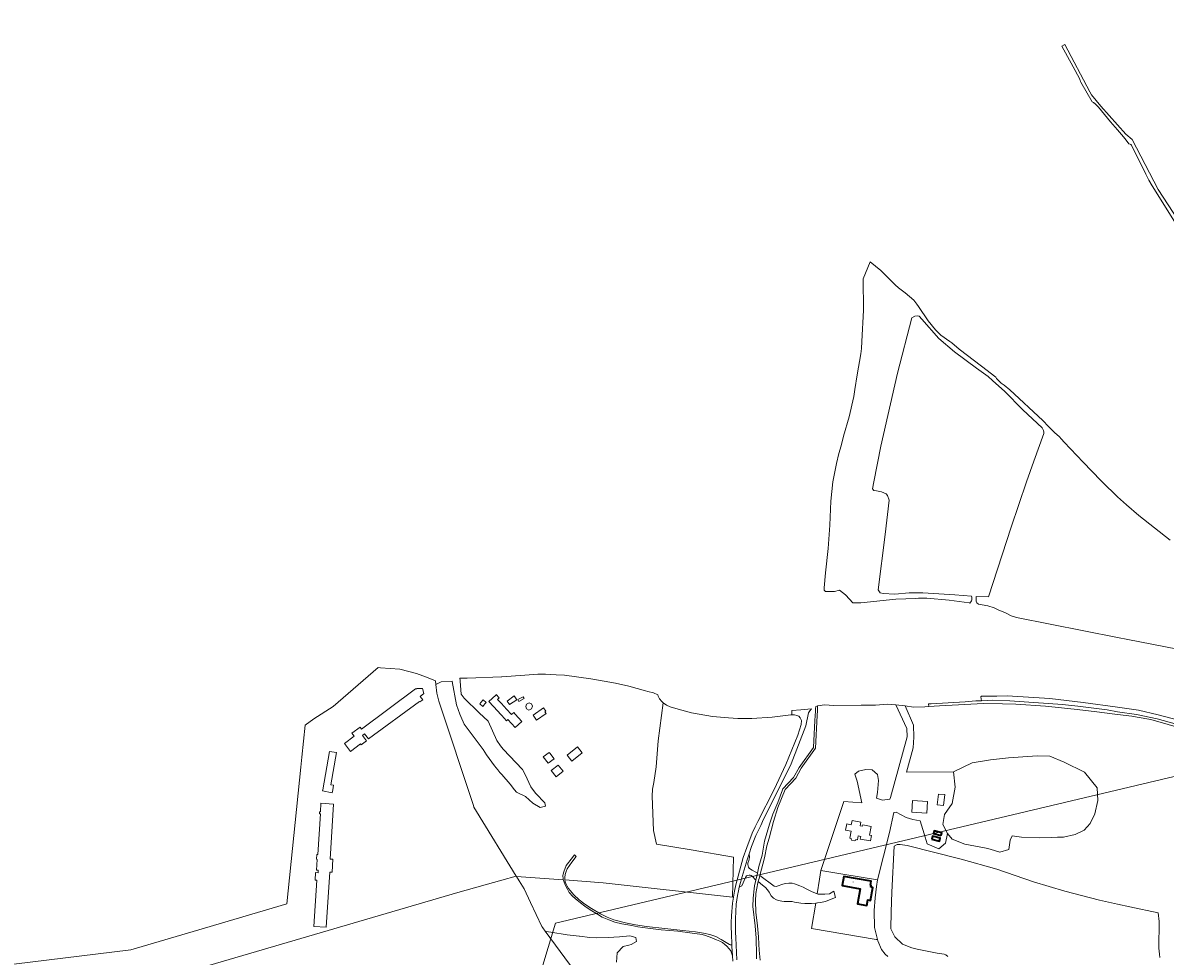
# Model space of a CAD drawing. Header units: metres. Extents: x 140853 to 145288, y 474558 to 480269.
# Tile 205 of 256: x 142611 to 143539, y 479115 to 479873. Entities that reach past the tile are written whole.
import ezdxf
from ezdxf.enums import TextEntityAlignment as Align

# ---------------------------------------------------------------- set-up
doc = ezdxf.new("R2010")
doc.units = ezdxf.units.M
doc.header["$MEASUREMENT"] = 0
for name, color, linetype, lineweight in [('B-WE-GR-BOS_GEMENGD-G', 40, 'Continuous', 13), ('B-WE-GR-BOS_LOOF-G', 40, 'Continuous', 13), ('B-WE-GR-BOS_NAALD-G', 40, 'Continuous', 13), ('B-WE-GR-GRAS_KRUIDENRIJK-G', 80, 'Continuous', 18), ('B-WE-GR-GROENVOORZIENING-G', 80, 'Continuous', 18), ('B-WE-GR-HOUTOPSTAND_LOOF-G', 40, 'Continuous', 13), ('B-WE-OG-BEBOUWING-G', 7, 'Continuous', 35), ('B-WE-OG-BEBOUWING_HUISNUMMER-T18', 10, 'Continuous', 18), ('B-WE-OG-HULPLIJN-G', 50, 'Continuous', 18), ('B-WE-OG-TERREIN_ERF-G', 7, 'Continuous', 18), ('B-WE-OG-TERREIN_ONBEGROEID-G', 7, 'Continuous', 18), ('B-WE-VH-ONVERHARD-G', 252, 'Continuous', 18), ('B-WE-VH-VERHARDING_ASFALT-G', 252, 'Continuous', 18), ('B-WE-VH-VERHARDING_HALFVERHARDING-G', 252, 'Continuous', 18), ('B-WE-VH-VERHARDING_OPEN-G', 252, 'Continuous', 18)]:
    doc.layers.add(name, color=color, linetype=linetype, lineweight=lineweight)
doc.styles.add('NLCS-ISO', font='txt')

msp = doc.modelspace()

# ---------------------------------------------------------------- linework, layer by layer
at = {"layer": 'B-WE-GR-BOS_GEMENGD-G', "ltscale": 0.2, "flags": 128}
for points in [[(143542.766, 479452.644), (143517.185, 479472.659), (143507.259, 479481.299), (143500, 479487.937), (143487.351, 479500), (143486.361, 479501.197), (143472.041, 479515.923), (143456.666, 479532.366), (143454.33, 479534.698), (143452.544, 479536.742), (143449.096, 479539.891), (143443.982, 479544.836), (143439.379, 479549.832), (143412.57, 479574.809), (143407.819, 479578.605), (143406.276, 479579.7), (143405.335, 479580.188), (143401.796, 479583.92), (143401.782, 479584.017), (143401.212, 479584.905), (143389.597, 479594.059), (143371.292, 479607.805), (143365.458, 479612.958), (143363.816, 479613.973), (143356.553, 479619.112), (143352.252, 479623.47), (143346.323, 479630.811), (143338.263, 479642.366), (143337.118, 479644.273), (143334.539, 479647.574), (143327.655, 479653.535), (143322.097, 479657.549), (143319.381, 479660.001), (143307.843, 479671.738), (143299.02, 479678.587), (143293.481, 479665.002), (143293.585, 479639.42), (143292.462, 479614.015), (143292.049, 479608.435), (143291.453, 479603.965), (143288.616, 479586.994), (143286.765, 479574.994), (143285.714, 479569.243), (143282.016, 479552.84), (143277.506, 479536.983), (143275.469, 479529.249), (143273.598, 479522.946), (143271.671, 479514.832), (143268.909, 479500), (143267.113, 479484.328), (143266.233, 479464.885), (143264.893, 479445.821), (143262.873, 479426.049), (143261.876, 479414.053), (143261.71, 479412.058), (143262.837, 479410.849), (143270.125, 479411.021), (143274.107, 479411.942), (143279.066, 479408.23), (143282.403, 479404.794), (143285.136, 479401.76), (143291.515, 479401.717), (143320.026, 479404.78), (143336.102, 479405.39), (143338.363, 479405.438), (143345.129, 479405.584), (143363.115, 479403.802), (143379.461, 479401.692), (143380.048, 479401.616), (143381.287, 479403.507), (143381.64, 479404.004), (143381.663, 479404.962), (143381.694, 479406.241), (143381.376, 479407.156), (143367.935, 479408.317), (143341.798, 479409.758), (143330.874, 479409.763), (143319.206, 479408.861), (143309.698, 479409.393), (143307.29, 479409.974), (143305.536, 479412.326), (143311.299, 479457.33), (143314.514, 479485.031), (143313.135, 479489.06), (143312.228, 479490.21), (143308.303, 479491.926), (143304.239, 479492.795), (143301.961, 479492.91), (143301.033, 479494.267), (143302.138, 479500), (143307.753, 479529.124), (143321.227, 479588.2), (143332.973, 479633.188), (143335.255, 479634.568), (143337.397, 479634.862), (143338.779, 479634.455), (143341.122, 479632.267), (143354.973, 479616.329), (143367.661, 479605.616), (143385.525, 479592.23), (143394.802, 479585.567), (143398.421, 479582.308), (143401.157, 479579.889), (143408.105, 479573.537), (143423.087, 479558.584), (143438.636, 479543.981), (143439.913, 479541.706), (143440.209, 479540.473), (143440.04, 479539.217), (143431.862, 479516.703), (143426.142, 479500), (143413.541, 479463.202), (143395.121, 479406.668), (143385.248, 479406.878), (143385.24, 479404.831), (143385.234, 479403.228), (143385.81, 479401.699), (143387.052, 479400.577), (143394.73, 479399.321), (143399.842, 479397.646), (143402.968, 479396.098), (143408.974, 479393.629), (143413.594, 479391.283), (143417.784, 479389.89), (143500, 479373.738), (143508.298, 479371.947), (143548.623, 479364.181)], [(143555.579, 479304.815), (143532.951, 479310.906), (143516.938, 479314.612), (143500, 479317.115), (143472.149, 479320.906), (143444.911, 479324.156), (143410.368, 479326.308), (143402.069, 479325.92), (143389.579, 479325.848), (143388.967, 479325.528), (143389.388, 479322.155), (143398.705, 479322.669), (143412.576, 479322.28), (143455.224, 479319.068), (143467.801, 479317.738), (143491.616, 479314.914), (143500, 479313.337), (143515.203, 479311.07), (143532.014, 479307.497), (143560.365, 479299.599)], [(143313.528, 479114.445), (143311.154, 479116.418), (143308.326, 479120.359), (143305.465, 479127.16), (143305.148, 479128.414), (143303.869, 479128.333), (143251.499, 479137.199), (143254.899, 479157.989), (143251.4, 479157.715), (143249.126, 479157.715), (143245.961, 479157.715), (143242.697, 479157.814), (143237.653, 479158.704), (143235.675, 479159.1), (143234.291, 479159.1), (143231.423, 479159.1), (143229.346, 479159.1), (143227.269, 479159.495), (143224.796, 479160.089), (143223.016, 479160.682), (143220.642, 479161.869), (143218.763, 479163.748), (143217.181, 479166.715), (143215.796, 479168.693), (143214.016, 479170.671), (143211.642, 479172.352), (143208.211, 479175.392), (143207.91, 479174.363), (143206.393, 479165.825), (143205.982, 479159.563), (143206.289, 479150.607), (143207.528, 479139.417), (143208.363, 479130.443), (143208.673, 479124.599), (143208.99, 479119.747), (143209.781, 479111.49)]]:
    msp.add_lwpolyline(points, dxfattribs=at)
at = {"layer": 'B-WE-GR-BOS_LOOF-G', "ltscale": 0.2, "flags": 128}
for points in [[(143240.447, 479294.404), (143243.222, 479302.959), (143243.42, 479306.095), (143242.316, 479308.335), (143241.262, 479309.591), (143239.552, 479310.323), (143237.784, 479310.746), (143235.803, 479310.873), (143235.627, 479310.862), (143234.8, 479310.809), (143219.68, 479308.918), (143203.074, 479307.865), (143191.788, 479307.923), (143184.029, 479308.33), (143171.086, 479309.553), (143154.126, 479312.484), (143141.287, 479315.83), (143136.873, 479317.262), (143133.821, 479318.735), (143131.769, 479320.05), (143131.068, 479320.653), (143127.025, 479289.561), (143125.365, 479268.5), (143123.413, 479255.841), (143122.323, 479250.491), (143122.112, 479244.655), (143123.193, 479216.889), (143125.623, 479205.702), (143153.814, 479201.116), (143188.078, 479195.235), (143187.38, 479162.627), (143082.252, 479174.489), (143051.358, 479176.694), (143051.57, 479175.29), (143052.016, 479173.951), (143053.038, 479171.666), (143054.139, 479169.699), (143055.446, 479168.009), (143058.53, 479164.588), (143062.905, 479160.558), (143067.476, 479157.135), (143072.973, 479153.489), (143080.078, 479149.117), (143085.685, 479146.423), (143091.043, 479144.328), (143100.478, 479141.753), (143108.701, 479140.243), (143117.499, 479138.957), (143132.369, 479137.286), (143147.011, 479135.694), (143157.298, 479134.585), (143160.65, 479134.148), (143163.872, 479133.459), (143168.972, 479132.294), (143172.077, 479131.288), (143173.75, 479130.663), (143178.139, 479128.298), (143183.464, 479125.225), (143184.893, 479124.398), (143185.551, 479124.113), (143185.932, 479124.059), (143186.351, 479123.991), (143186.695, 479124.115), (143186.855, 479124.669), (143186.69, 479127.827), (143186.623, 479129.491), (143186.198, 479142.15), (143186.476, 479147.433), (143187.463, 479157.876), (143189.065, 479167.728), (143190.08, 479172.84), (143196.052, 479194.869), (143198.864, 479202.969), (143203.442, 479214.601), (143205.722, 479219.967), (143207.785, 479224.29), (143221.111, 479250.244), (143230.548, 479270.577), (143240.447, 479294.404)], [(143328.74, 479299.608), (143319.927, 479318.913), (143313.026, 479319.559), (143303.52, 479318.666), (143291.759, 479318.703), (143269.696, 479318.364), (143261.977, 479318.853), (143256.524, 479318.088), (143256.463, 479318.067), (143256.375, 479314.37), (143256.148, 479310.2), (143254.705, 479283.675), (143243.174, 479267.385), (143238.653, 479259.343), (143229.988, 479250.034), (143224.076, 479235.452), (143220.705, 479224.224), (143217.13, 479210.764), (143215.21, 479204.414), (143213.191, 479194.713), (143209.661, 479180.433), (143221.137, 479171.66), (143222.67, 479171.264), (143224.351, 479171.808), (143227.417, 479173.094), (143230.186, 479173.935), (143233.104, 479174.182), (143235.824, 479174.083), (143237.802, 479173.687), (143239.928, 479172.698), (143242.104, 479171.957), (143244.626, 479170.77), (143247.148, 479169.484), (143251.4, 479167.308), (143256.115, 479165.423), (143258.053, 479177.273), (143259.095, 479184.413), (143277.735, 479240.404), (143292.249, 479239.252), (143288.563, 479256.996), (143286.72, 479262.527), (143289.712, 479265.151), (143295.599, 479266.459), (143300.614, 479266.023), (143304.975, 479262.316), (143305.846, 479257.518), (143304.975, 479247.704), (143304.32, 479243.124), (143309.117, 479241.379), (143315.047, 479242.439), (143315.519, 479243.543), (143329.176, 479292.848), (143328.74, 479299.608)]]:
    msp.add_lwpolyline(points, close=True, dxfattribs=at)
msp.add_lwpolyline([(143206.804, 479112.597), (143206.788, 479120.835), (143206.673, 479124.486), (143206.5, 479129.472), (143205.628, 479139.404), (143203.971, 479155.141), (143203.971, 479155.141), (143204.178, 479161.841), (143204.87, 479169.555), (143205.295, 479172.057), (143206.308, 479176.598), (143203.31, 479179.795), (143202.544, 479180.264), (143201.703, 479180.512), (143200.862, 479180.561), (143199.478, 479180.314), (143198.835, 479179.968), (143197.796, 479178.583), (143196.906, 479176.308), (143196.016, 479174.33), (143195.027, 479172.056), (143192.881, 479170.861), (143192.107, 479167.935), (143191.321, 479164.12), (143190.25, 479156.951), (143189.796, 479145.155), (143189.714, 479134.2), (143190.004, 479129.619), (143190.983, 479111.785)], dxfattribs=at)
at = {"layer": 'B-WE-GR-BOS_NAALD-G', "ltscale": 0.2, "flags": 128}
for points in [[(143555.018, 479298.871), (143526.983, 479306.925), (143515.968, 479308.995), (143511.472, 479309.67), (143500, 479311.02), (143480.945, 479313.642), (143464.708, 479315.504), (143441.329, 479317.907), (143417.354, 479319.345), (143406.459, 479319.817), (143391.099, 479320.137), (143355.338, 479318.174), (143346.722, 479317.488), (143343.463, 479317.229), (143334.369, 479317.078), (143327.503, 479318.203), (143334.191, 479302.443), (143334.627, 479292.63), (143333.973, 479283.906), (143328.522, 479264.278), (143366.735, 479264.541), (143382.003, 479271.956), (143396.833, 479274.188), (143411.504, 479275.783), (143434.626, 479277.377), (143444.991, 479277.218), (143456.631, 479272.275), (143473.215, 479264.142), (143483.421, 479251.385), (143484.059, 479241.339), (143481.507, 479230.496), (143477.68, 479222.523), (143472.737, 479217.26), (143465.402, 479213.593), (143455.993, 479211.52), (143451.21, 479211.36), (143445.947, 479211.201), (143436.858, 479211.042), (143422.028, 479211.52), (143414.374, 479212.636), (143412.779, 479209.128), (143411.663, 479201.314), (143404.487, 479199.241), (143396.514, 479201.633), (143393.325, 479202.431), (143375.944, 479205.779), (143365.579, 479209.925), (143361.951, 479214.31), (143360.197, 479206.656), (143354.935, 479202.032), (143345.367, 479206.018), (143342.975, 479214.151), (143339.627, 479224.585), (143333.695, 479225.772), (143328.357, 479227.552), (143320.282, 479231.682), (143318.289, 479231.443), (143314.75, 479215.333), (143305.049, 479176.804), (143304.258, 479171.374), (143303.136, 479162.288), (143302.461, 479151.796), (143302.666, 479138.221), (143305.148, 479128.414), (143305.465, 479127.16), (143308.326, 479120.359), (143311.154, 479116.418), (143313.528, 479114.445)], [(143362.206, 479114.517), (143360.502, 479115.841), (143359.198, 479116.361), (143353.497, 479117.162), (143337.333, 479120.56), (143332.805, 479121.706), (143325.307, 479124.684), (143319.129, 479130.434), (143315.933, 479136.895), (143316.143, 479150.71), (143316.732, 479166.89), (143318.592, 479204.033), (143321.072, 479205.528), (143323.37, 479205.632), (143329.073, 479204.787), (143373.074, 479193.506), (143401.962, 479185.354), (143431.72, 479175.226), (143457.158, 479167.511), (143485.277, 479160.229), (143500, 479157.068), (143509.836, 479154.85), (143532.903, 479150.004), (143533.825, 479142.994), (143533.435, 479121.26), (143534.059, 479116.37), (143534.163, 479113.83)]]:
    msp.add_lwpolyline(points, dxfattribs=at)
at = {"layer": 'B-WE-GR-GRAS_KRUIDENRIJK-G', "ltscale": 0.2, "flags": 128}
msp.add_lwpolyline([(143366.735, 479264.541), (143368.17, 479251.943), (143365.778, 479238.708), (143359.559, 479229.778), (143358.124, 479221.805), (143361.951, 479214.31), (143365.579, 479209.925), (143375.944, 479205.779), (143393.325, 479202.431), (143396.514, 479201.633), (143404.487, 479199.241), (143411.663, 479201.314), (143412.779, 479209.128), (143414.374, 479212.636), (143422.028, 479211.52), (143436.858, 479211.042), (143445.947, 479211.201), (143451.21, 479211.36), (143455.993, 479211.52), (143465.402, 479213.593), (143472.737, 479217.26), (143477.68, 479222.523), (143481.507, 479230.496), (143484.059, 479241.339), (143483.421, 479251.385), (143473.215, 479264.142), (143456.631, 479272.275), (143444.991, 479277.218), (143434.626, 479277.377), (143411.504, 479275.783), (143396.833, 479274.188), (143382.003, 479271.956), (143366.735, 479264.541)], close=True, dxfattribs=at)
msp.add_lwpolyline([(143534.163, 479113.83), (143534.059, 479116.37), (143533.435, 479121.26), (143533.825, 479142.994), (143532.903, 479150.004), (143509.836, 479154.85), (143500, 479157.068), (143500, 479157.068), (143485.277, 479160.229), (143457.158, 479167.511), (143431.72, 479175.226), (143401.962, 479185.354), (143373.074, 479193.506), (143329.073, 479204.787), (143323.37, 479205.632), (143321.072, 479205.528), (143318.592, 479204.033), (143316.732, 479166.89), (143316.143, 479150.71), (143315.933, 479136.895), (143319.129, 479130.434), (143325.307, 479124.684), (143332.805, 479121.706), (143337.333, 479120.56), (143353.497, 479117.162), (143359.198, 479116.361), (143360.502, 479115.841), (143362.206, 479114.517)], dxfattribs=at)
at = {"layer": 'B-WE-GR-GROENVOORZIENING-G', "ltscale": 0.2, "flags": 128}
msp.add_lwpolyline([(143059.61, 479102.218), (143035.267, 479135.246), (143033.339, 479137.862), (143032.615, 479138.845), (143027.933, 479148.778), (143023.43, 479158.331), (143018.112, 479169.613), (143014.25, 479175.862), (143011.999, 479179.504), (143011.811, 479179.809), (143000, 479176.492), (142964.256, 479166.452), (142662.339, 479077.954)], dxfattribs=at)
at = {"layer": 'B-WE-GR-HOUTOPSTAND_LOOF-G', "ltscale": 0.2, "flags": 128}
msp.add_lwpolyline([(143187.568, 479110.786), (143187.343, 479115.184), (143187.343, 479115.184), (143185.951, 479119.063), (143184.631, 479120.74), (143182.706, 479122.943), (143181.054, 479124.382), (143179.135, 479125.861), (143176.996, 479126.973), (143174.426, 479128.076), (143170.563, 479129.687), (143165.331, 479131.704), (143162.821, 479132.438), (143152.791, 479133.786), (143142.988, 479134.98), (143129.423, 479136.245), (143118.516, 479137.537), (143110.467, 479138.714), (143105.505, 479139.61), (143097.421, 479141.119), (143091.802, 479142.491), (143086.822, 479144.264), (143081.631, 479146.535), (143077.623, 479148.922), (143071.819, 479152.368), (143067.551, 479155.546), (143063.825, 479158.249), (143061.16, 479160.192), (143057.806, 479163.183), (143054.836, 479166.553), (143053.422, 479169.108), (143051.658, 479172.238), (143050.143, 479176.306), (143050.042, 479176.346), (143049.974, 479176.793), (143011.999, 479179.504), (143014.25, 479175.862), (143018.112, 479169.613), (143023.43, 479158.331), (143027.933, 479148.778), (143032.615, 479138.845), (143033.339, 479137.862), (143035.267, 479135.246), (143036.121, 479134.814), (143039.929, 479134.195), (143053.131, 479132.145), (143062.773, 479131.001), (143063.2, 479130.95), (143071.455, 479130.088), (143076.778, 479129.735), (143086.503, 479129.865), (143095.611, 479130.559), (143104.008, 479131.399), (143108.928, 479130.008), (143109.534, 479126.723), (143105.038, 479124.323), (143103.163, 479123.615), (143098.528, 479122.69), (143093.716, 479117.648), (143093.292, 479109.936)], dxfattribs=at)
at = {"layer": 'B-WE-OG-BEBOUWING-G', "ltscale": 0.2, "flags": 128}
for points in [[(143356.764, 479212.728), (143357.356, 479214.921), (143351.094, 479216.629), (143350.497, 479214.419), (143356.764, 479212.728)], [(143349.077, 479209.784), (143355.432, 479208.187), (143356.06, 479210.687), (143349.781, 479212.265), (143349.077, 479209.784)], [(143299.531, 479170.913), (143299.785, 479172.331), (143299.244, 479172.428), (143299.827, 479175.661), (143277.668, 479179.619), (143276.344, 479172.237), (143291.117, 479169.599), (143288.916, 479157.275), (143296.3, 479155.957), (143297.119, 479160.543), (143299.321, 479160.15), (143301.191, 479170.616), (143299.531, 479170.913)]]:
    msp.add_lwpolyline(points, close=True, dxfattribs=at)
at = {"layer": 'B-WE-OG-HULPLIJN-G'}
msp.add_lwpolyline([(141484.938, 478467.493), (142922.898, 478740.923), (143043.789, 479141.528), (143928.198, 479351.369), (144042.725, 479840.999), (144698.079, 479872.794), (144672.627, 478988.916), (144742.617, 478639.181), (145060.75, 478225.858), (145035.298, 477659.922), (145054.388, 476896.862), (144768.066, 476833.275), (144755.342, 477825.251), (143616.428, 477755.303), (142541.14, 475313.514), (141510.39, 476108.367), (141014.104, 476776.044), (140988.652, 477462.798), (141421.313, 477755.303), (141484.938, 478467.493)], close=True, dxfattribs=at)
at = {"layer": 'B-WE-OG-TERREIN_ERF-G', "ltscale": 0.2, "flags": 128}
msp.add_lwpolyline([(142662.339, 479077.954), (142964.256, 479166.452), (143000, 479176.492), (143011.811, 479179.809), (142979.399, 479232.264), (142977.461, 479235.894), (142977.06, 479237.106), (142949.028, 479321.802), (142947.269, 479328.452), (142946.458, 479335.48), (142946.299, 479338.493), (142938.901, 479341.428), (142930.923, 479344.279), (142917.242, 479348.016), (142901.465, 479349.087), (142899.608, 479349.233), (142863.235, 479317.605), (142847.459, 479307.551), (142840.428, 479302.423), (142837.798, 479276.416), (142836.983, 479268.354), (142825.444, 479157.386), (142758.771, 479137.58), (142698.833, 479120.053), (142590.317, 479106.773)], dxfattribs=at)
for points in [[(143131.068, 479320.653), (143129.881, 479321.676), (143128.11, 479323.889), (143127.088, 479326.046), (143126.633, 479327.012), (143123.242, 479328.664), (143118.696, 479329.725), (143116.616, 479330.21), (143103.15, 479334.021), (143092.472, 479336.402), (143072.468, 479339.909), (143050.992, 479342.895), (143044.321, 479343.373), (143035.454, 479343.724), (143029.213, 479343.858), (143018.839, 479342.962), (143000, 479341.748), (142999.684, 479341.728), (142971.849, 479340.658), (142970.628, 479340.611), (142966.081, 479340.569), (142966.164, 479338.672), (142966.187, 479338.125), (142967.172, 479327.688), (142969.531, 479324.438), (142981.594, 479312.344), (142988.938, 479305.563), (142996.063, 479290.031), (142999.031, 479285.75), (143001.063, 479282.906), (143016.734, 479266.281), (143019.125, 479262.219), (143023.766, 479252.438), (143024.922, 479250.469), (143027.813, 479246.906), (143035.094, 479239.281), (143035.641, 479236.749), (143031.094, 479235.625), (143025.281, 479239.095), (143019.344, 479244.594), (143012.094, 479248.125), (143010.266, 479250.001), (143006.813, 479254.375), (143000, 479262.25), (142998.344, 479264), (142996.938, 479266.188), (142994.125, 479269.5), (142987.75, 479278.218), (142985.047, 479282.594), (142969.563, 479303.188), (142966.797, 479309.469), (142965.922, 479311.469), (142963.422, 479318.875), (142959.891, 479337.938), (142959.839, 479338.242), (142950.713, 479337.587), (142946.458, 479335.48), (142947.269, 479328.452), (142949.028, 479321.802), (142977.06, 479237.106), (142977.461, 479235.894), (142979.399, 479232.264), (143011.811, 479179.809), (143011.999, 479179.504), (143049.974, 479176.793), (143049.838, 479177.682), (143049.734, 479180.34), (143049.821, 479181.483), (143050.484, 479183.206), (143052.424, 479188.337), (143053.328, 479189.867), (143056.322, 479193.539), (143059.053, 479197.006), (143059.787, 479196.316), (143060.484, 479195.662), (143057.001, 479191.27), (143054.955, 479188.467), (143053.126, 479185.75), (143052.191, 479183.547), (143051.547, 479181.264), (143051.181, 479178.7), (143051.294, 479177.122), (143051.358, 479176.694), (143082.252, 479174.489), (143187.38, 479162.627), (143188.078, 479195.235), (143153.814, 479201.116), (143125.623, 479205.702), (143123.193, 479216.889), (143122.112, 479244.655), (143122.323, 479250.491), (143123.413, 479255.841), (143125.365, 479268.5), (143127.025, 479289.561), (143131.068, 479320.653)], [(142931.219, 479332.297), (142935.768, 479332.156), (142936.901, 479328.032), (142933.913, 479325.774), (142936.007, 479322.902), (142933.557, 479321.251), (142933.266, 479321.596), (142891.846, 479291.244), (142888.579, 479295.457), (142886.842, 479294.044), (142890.159, 479289.652), (142885.921, 479286.461), (142885.379, 479287.278), (142877.184, 479281.085), (142872.328, 479287.506), (142880.319, 479293.522), (142878.452, 479295.923), (142885.039, 479300.854), (142886.11, 479299.272), (142930.136, 479331.948), (142931.217, 479331.941), (142931.219, 479332.297)], [(142996.727, 479313.741), (142989.432, 479321.626), (142995.088, 479326.907), (142995.401, 479327.199), (142997.876, 479324.589), (142996.559, 479323.359), (142997.055, 479322.821), (142998.919, 479320.796), (143000, 479319.623), (143001.424, 479318.07), (143007.363, 479311.591), (143007.892, 479311.014), (143009.764, 479312.727), (143011.037, 479311.337), (143016.382, 479305.379), (143010.923, 479300.483), (143005.05, 479307.068), (143003.856, 479305.975), (143000, 479310.195), (142998.949, 479311.339), (142996.727, 479313.741)], [(143010.214, 479326.235), (143012.174, 479322.998), (143006.242, 479319.132), (143004.3, 479321.983), (143010.214, 479326.235)], [(143017.405, 479325.463), (143018.18, 479324.008), (143013.892, 479321.724), (143013.115, 479323.183), (143017.405, 479325.463)], [(142984.838, 479322.965), (142987.307, 479320.863), (142986.32, 479319.704), (142984.604, 479317.688), (142982.135, 479319.79), (142982.933, 479320.727), (142984.838, 479322.965)], [(143020.099, 479315.72), (143019.62, 479317.679), (143020.187, 479319.446), (143022.339, 479320.601), (143024.154, 479319.806), (143024.956, 479317.708), (143024.141, 479315.614), (143022.112, 479314.652), (143020.099, 479315.72)], [(143035.741, 479313.755), (143035.063, 479313.268), (143035.967, 479312.009), (143028.345, 479306.532), (143025.547, 479310.425), (143033.852, 479316.385), (143035.741, 479313.755)], [(143339.627, 479224.585), (143342.975, 479214.151), (143345.367, 479206.018), (143354.935, 479202.032), (143360.197, 479206.656), (143361.951, 479214.31), (143358.124, 479221.805), (143359.559, 479229.778), (143365.778, 479238.708), (143368.17, 479251.943), (143366.735, 479264.541), (143328.522, 479264.278), (143333.973, 479283.906), (143334.627, 479292.63), (143334.191, 479302.443), (143327.503, 479318.203), (143319.927, 479318.913), (143328.74, 479299.608), (143329.176, 479292.848), (143315.519, 479243.543), (143315.047, 479242.439), (143309.117, 479241.379), (143304.32, 479243.124), (143304.975, 479247.704), (143305.846, 479257.518), (143304.975, 479262.316), (143300.614, 479266.023), (143295.599, 479266.459), (143289.712, 479265.151), (143286.72, 479262.527), (143288.563, 479256.996), (143292.249, 479239.252), (143277.735, 479240.404), (143259.095, 479184.413), (143277.041, 479181.513), (143305.049, 479176.804), (143314.75, 479215.333), (143318.289, 479231.443), (143320.282, 479231.682), (143328.357, 479227.552), (143333.695, 479225.772), (143339.627, 479224.585)], [(142860.28, 479281.145), (142865.968, 479280.133), (142861.393, 479253.952), (142863.475, 479253.635), (142862.883, 479250), (142862.438, 479247.559), (142854.586, 479248.993), (142854.77, 479250), (142860.28, 479281.145)], [(143042.592, 479275.11), (143037.837, 479271.423), (143033.655, 479276.816), (143038.54, 479280.227), (143039.151, 479279.548), (143042.592, 479275.11)], [(143061.429, 479284.822), (143065.413, 479279.869), (143056.925, 479273.041), (143053.097, 479278.121), (143061.429, 479284.822)], [(143044.249, 479260.384), (143040.154, 479265.503), (143045.852, 479270.061), (143049.837, 479265.081), (143044.249, 479260.384)], [(143354.476, 479246.479), (143359.594, 479245.971), (143358.728, 479237.233), (143353.61, 479237.74), (143354.476, 479246.479)], [(142853.285, 479238.968), (142863.442, 479238.323), (142860.611, 479193.678), (142862.883, 479193.534), (142862.218, 479183.043), (142860.37, 479183.16), (142857.525, 479138.284), (142847.469, 479138.921), (142849.851, 479176.479), (142848.51, 479176.564), (142848.897, 479182.659), (142850.974, 479182.527), (142851.102, 479184.545), (142849.595, 479184.64), (142850.153, 479193.43), (142849.559, 479193.467), (142849.815, 479197.511), (142850.849, 479197.446), (142852.944, 479230.482), (142852.057, 479230.538), (142852.157, 479232.111), (142852.848, 479232.067), (142853.285, 479238.968)], [(143333.546, 479241.241), (143345.669, 479240.349), (143344.978, 479230.962), (143332.855, 479231.854), (143333.546, 479241.241)], [(143287.522, 479209.612), (143287.419, 479209.085), (143286.477, 479208.483), (143284.29, 479208.85), (143283.625, 479209.812), (143283.73, 479210.337), (143282.47, 479210.6), (143283.573, 479216.251), (143279.107, 479217.122), (143280.11, 479222.266), (143283.81, 479221.544), (143284.498, 479225.073), (143291.641, 479223.68), (143291.074, 479220.772), (143293.007, 479220.396), (143293.214, 479221.458), (143300.029, 479220.129), (143298.656, 479213.091), (143300.165, 479212.797), (143299.297, 479208.344), (143291.054, 479209.952), (143291.456, 479212.015), (143289.392, 479212.418), (143288.797, 479209.363), (143287.522, 479209.612)], [(143356.764, 479212.728), (143350.497, 479214.419), (143351.094, 479216.629), (143357.356, 479214.921), (143356.764, 479212.728)], [(143349.781, 479212.265), (143356.06, 479210.687), (143355.432, 479208.187), (143349.077, 479209.784), (143349.781, 479212.265)], [(143305.049, 479176.804), (143277.041, 479181.513), (143259.095, 479184.413), (143258.053, 479177.273), (143256.115, 479165.423), (143256.84, 479165.133), (143262.279, 479165.133), (143266.137, 479165.528), (143269.598, 479167.605), (143270.884, 479162.561), (143267.323, 479161.078), (143262.972, 479159.199), (143258.818, 479158.506), (143256.444, 479158.111), (143254.899, 479157.989), (143251.499, 479137.199), (143303.869, 479128.333), (143305.148, 479128.414), (143302.666, 479138.221), (143302.461, 479151.796), (143303.136, 479162.288), (143304.258, 479171.374), (143305.049, 479176.804)], [(143291.117, 479169.599), (143276.344, 479172.237), (143277.668, 479179.619), (143299.827, 479175.661), (143299.244, 479172.428), (143299.785, 479172.331), (143299.531, 479170.913), (143301.191, 479170.616), (143299.321, 479160.15), (143297.119, 479160.543), (143296.3, 479155.957), (143288.916, 479157.275), (143291.117, 479169.599)]]:
    msp.add_lwpolyline(points, close=True, dxfattribs=at)
at = {"layer": 'B-WE-OG-TERREIN_ONBEGROEID-G', "ltscale": 0.2, "flags": 128}
msp.add_lwpolyline([(143093.292, 479109.936), (143093.716, 479117.648), (143098.528, 479122.69), (143103.163, 479123.615), (143105.038, 479124.323), (143109.534, 479126.723), (143108.928, 479130.008), (143104.008, 479131.399), (143095.611, 479130.559), (143086.503, 479129.865), (143076.778, 479129.735), (143071.455, 479130.088), (143063.2, 479130.95), (143062.773, 479131.001), (143053.131, 479132.145), (143039.929, 479134.195), (143036.121, 479134.814), (143035.267, 479135.246), (143035.267, 479135.246), (143059.61, 479102.218)], dxfattribs=at)
at = {"layer": 'B-WE-VH-ONVERHARD-G', "ltscale": 0.2, "flags": 128}
for points in [[(143556.744, 479700.997), (143533.01, 479737.483), (143511.881, 479778.112), (143506.647, 479782.453), (143500, 479790.088), (143486.439, 479805.213), (143478.893, 479814.346), (143477.379, 479816.728), (143457.101, 479855.161), (143454.818, 479853.741), (143463.831, 479836.987), (143468.957, 479827.458), (143469.679, 479825.874), (143469.826, 479825.49), (143469.889, 479825.295), (143469.945, 479825.097), (143470.037, 479824.696), (143479.424, 479808.613), (143479.958, 479808.304), (143480.476, 479807.969), (143480.978, 479807.611), (143481.222, 479807.423), (143481.698, 479807.03), (143482.155, 479806.616), (143482.376, 479806.401), (143482.802, 479805.956), (143484.357, 479804.248), (143494.212, 479792.316), (143500.031, 479786.018), (143504.83, 479780.189), (143506.88, 479777.452), (143509.187, 479774.579), (143510.143, 479774.328), (143510.835, 479773.945), (143511.197, 479773.556), (143522.829, 479749.979), (143525.381, 479745.043), (143527.967, 479740.48), (143550.252, 479704.955)], [(143560.365, 479299.599), (143532.014, 479307.497), (143515.203, 479311.07), (143500, 479313.337), (143491.616, 479314.914), (143467.801, 479317.738), (143455.224, 479319.068), (143412.576, 479322.28), (143398.705, 479322.669), (143389.388, 479322.155), (143388.702, 479322.117), (143384.928, 479322.27), (143376.31, 479321.458), (143348.576, 479319.861), (143346.575, 479319.847), (143346.722, 479317.488), (143355.338, 479318.174), (143391.099, 479320.137), (143406.459, 479319.817), (143417.354, 479319.345), (143441.329, 479317.907), (143464.708, 479315.504), (143480.945, 479313.642), (143500, 479311.02), (143511.472, 479309.67), (143515.968, 479308.995), (143526.983, 479306.925), (143555.018, 479298.871)]]:
    msp.add_lwpolyline(points, dxfattribs=at)
for points in [[(143200.805, 479197.83), (143199.178, 479192.995), (143195.164, 479179.49), (143193.37, 479172.708), (143192.881, 479170.861), (143195.027, 479172.056), (143196.016, 479174.33), (143196.906, 479176.308), (143197.796, 479178.583), (143198.835, 479179.968), (143199.478, 479180.314), (143200.862, 479180.561), (143201.703, 479180.512), (143202.544, 479180.264), (143203.31, 479179.795), (143206.308, 479176.598), (143207.546, 479182.147), (143203.186, 479184.591), (143201.876, 479185.382), (143200.986, 479186.248), (143200.294, 479187.163), (143199.947, 479188.053), (143199.75, 479189.215), (143199.923, 479190.278), (143200.491, 479192.429), (143200.862, 479193.715), (143201.283, 479195.347), (143200.805, 479197.83)], [(143209.661, 479180.433), (143209.128, 479177.79), (143208.566, 479176.606), (143208.211, 479175.392), (143211.642, 479172.352), (143214.016, 479170.671), (143215.796, 479168.693), (143217.181, 479166.715), (143218.763, 479163.748), (143220.642, 479161.869), (143223.016, 479160.682), (143224.796, 479160.089), (143227.269, 479159.495), (143229.346, 479159.1), (143231.423, 479159.1), (143234.291, 479159.1), (143235.675, 479159.1), (143237.653, 479158.704), (143242.697, 479157.814), (143245.961, 479157.715), (143249.126, 479157.715), (143251.4, 479157.715), (143254.899, 479157.989), (143256.444, 479158.111), (143258.818, 479158.506), (143262.972, 479159.199), (143267.323, 479161.078), (143270.884, 479162.561), (143269.598, 479167.605), (143266.137, 479165.528), (143262.279, 479165.133), (143256.84, 479165.133), (143256.115, 479165.423), (143251.4, 479167.308), (143247.148, 479169.484), (143244.626, 479170.77), (143242.104, 479171.957), (143239.928, 479172.698), (143237.802, 479173.687), (143235.824, 479174.083), (143233.104, 479174.182), (143230.186, 479173.935), (143227.417, 479173.094), (143224.351, 479171.808), (143222.67, 479171.264), (143221.137, 479171.66), (143209.661, 479180.433)]]:
    msp.add_lwpolyline(points, close=True, dxfattribs=at)
at = {"layer": 'B-WE-VH-VERHARDING_ASFALT-G', "ltscale": 0.2, "flags": 128}
msp.add_lwpolyline([(143190.983, 479111.785), (143190.004, 479129.619), (143189.714, 479134.2), (143189.796, 479145.155), (143190.25, 479156.951), (143191.321, 479164.12), (143192.107, 479167.935), (143192.881, 479170.861), (143193.37, 479172.708), (143195.164, 479179.49), (143199.178, 479192.995), (143200.805, 479197.83), (143202.862, 479203.946), (143206.378, 479212.688), (143210.329, 479220.989), (143212.398, 479225.984), (143214.354, 479229.557), (143234.988, 479270.97), (143246.77, 479301.737), (143249.044, 479312.354), (143249.999, 479314.001), (143251.447, 479315.581), (143242.835, 479314.911), (143235.47, 479314.2), (143235.627, 479310.862), (143235.803, 479310.873), (143237.784, 479310.746), (143239.552, 479310.323), (143241.262, 479309.591), (143242.316, 479308.335), (143243.42, 479306.095), (143243.222, 479302.959), (143240.447, 479294.404), (143230.548, 479270.577), (143221.111, 479250.244), (143207.785, 479224.29), (143205.722, 479219.967), (143203.442, 479214.601), (143198.864, 479202.969), (143196.052, 479194.869), (143190.08, 479172.84), (143189.065, 479167.728), (143187.463, 479157.876), (143186.476, 479147.433), (143186.198, 479142.15), (143186.623, 479129.491), (143186.69, 479127.827), (143186.855, 479124.669), (143186.94, 479123.033), (143187.343, 479115.184), (143187.568, 479110.786)], dxfattribs=at)
at = {"layer": 'B-WE-VH-VERHARDING_HALFVERHARDING-G', "ltscale": 0.2, "flags": 128}
msp.add_lwpolyline([(143209.781, 479111.49), (143208.99, 479119.747), (143208.673, 479124.599), (143208.363, 479130.443), (143207.528, 479139.417), (143206.289, 479150.607), (143205.982, 479159.563), (143206.393, 479165.825), (143207.91, 479174.363), (143208.211, 479175.392), (143208.566, 479176.606), (143209.128, 479177.79), (143209.661, 479180.433), (143213.191, 479194.713), (143215.21, 479204.414), (143217.13, 479210.764), (143220.705, 479224.224), (143224.076, 479235.452), (143229.988, 479250.034), (143238.653, 479259.343), (143243.174, 479267.385), (143254.705, 479283.675), (143256.148, 479310.2), (143256.375, 479314.37), (143256.463, 479318.067), (143255.013, 479317.566), (143254.936, 479317.539), (143254.819, 479315.843), (143254.733, 479314.599), (143254.686, 479313.909), (143254.249, 479306.298), (143252.985, 479284.275), (143241.467, 479268.11), (143236.832, 479259.882), (143228.277, 479250.595), (143228.02, 479250.024), (143224.079, 479239.7), (143220.21, 479230.149), (143217.27, 479222.122), (143213.437, 479208.112), (143211.298, 479196.95), (143208.757, 479187.576), (143207.546, 479182.147), (143206.308, 479176.598), (143205.295, 479172.057), (143204.87, 479169.555), (143204.178, 479161.841), (143203.971, 479155.141), (143205.628, 479139.404), (143206.5, 479129.472), (143206.673, 479124.486), (143206.788, 479120.835), (143206.804, 479112.597)], dxfattribs=at)
at = {"layer": 'B-WE-VH-VERHARDING_OPEN-G', "ltscale": 0.2, "flags": 128}
msp.add_lwpolyline([(143051.547, 479181.264), (143052.191, 479183.547), (143053.126, 479185.75), (143054.955, 479188.467), (143057.001, 479191.27), (143060.484, 479195.662), (143059.787, 479196.316), (143059.053, 479197.006), (143056.322, 479193.539), (143053.328, 479189.867), (143052.424, 479188.337), (143050.484, 479183.206), (143049.821, 479181.483), (143049.734, 479180.34), (143049.838, 479177.682), (143049.974, 479176.793), (143050.042, 479176.346), (143050.143, 479176.306), (143051.658, 479172.238), (143053.422, 479169.108), (143054.836, 479166.553), (143057.806, 479163.183), (143061.16, 479160.192), (143063.825, 479158.249), (143067.551, 479155.546), (143071.819, 479152.368), (143077.623, 479148.922), (143081.631, 479146.535), (143086.822, 479144.264), (143091.802, 479142.491), (143097.421, 479141.119), (143105.505, 479139.61), (143110.467, 479138.714), (143118.516, 479137.537), (143129.423, 479136.245), (143142.988, 479134.98), (143152.791, 479133.786), (143162.821, 479132.438), (143165.331, 479131.704), (143170.563, 479129.687), (143174.426, 479128.076), (143176.996, 479126.973), (143179.135, 479125.861), (143181.054, 479124.382), (143182.706, 479122.943), (143184.631, 479120.74), (143185.951, 479119.063), (143187.343, 479115.184), (143186.94, 479123.033), (143186.855, 479124.669), (143186.695, 479124.115), (143186.351, 479123.991), (143185.932, 479124.059), (143185.551, 479124.113), (143184.893, 479124.398), (143183.464, 479125.225), (143178.139, 479128.298), (143173.75, 479130.663), (143172.077, 479131.288), (143168.972, 479132.294), (143163.872, 479133.459), (143160.65, 479134.148), (143157.298, 479134.585), (143147.011, 479135.694), (143132.369, 479137.286), (143117.499, 479138.957), (143108.701, 479140.243), (143100.478, 479141.753), (143091.043, 479144.328), (143085.685, 479146.423), (143080.078, 479149.117), (143072.973, 479153.489), (143067.476, 479157.135), (143062.905, 479160.558), (143058.53, 479164.588), (143055.446, 479168.009), (143054.139, 479169.699), (143053.038, 479171.666), (143052.016, 479173.951), (143051.57, 479175.29), (143051.358, 479176.694), (143051.294, 479177.122), (143051.181, 479178.7), (143051.547, 479181.264)], close=True, dxfattribs=at)

# ---------------------------------------------------------------- texts
at = {"layer": 'B-WE-OG-BEBOUWING_HUISNUMMER-T18', "style": 'NLCS-ISO'}
msp.add_text('4', height=1.8, rotation=338.1, dxfattribs=at).set_placement((143285.537, 479175.138), align=Align.MIDDLE_CENTER)

doc.saveas('drawing.dxf')
